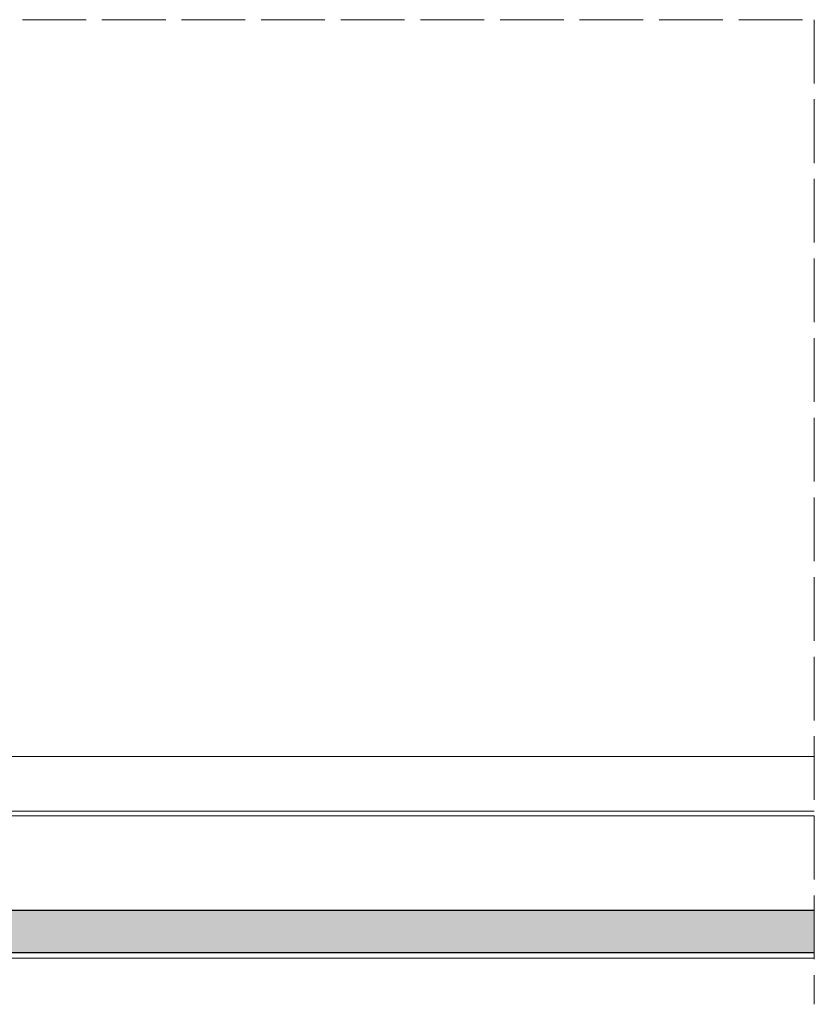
# Model space of a CAD drawing. Header units: millimetres. Extents: x 1525 to 3128, y 652 to 1560.
# Tile 5 of 9: x 1900 to 2049, y 1375 to 1560. Entities that reach past the tile are written whole.
import ezdxf

# ---------------------------------------------------------------- set-up
doc = ezdxf.new("R2010")
doc.units = ezdxf.units.MM
doc.linetypes.add('ACAD_ISO02W100', pattern=[15, 12, -3])
for name, color, linetype, lineweight in [('_RIGIPS PROFIL', 7, 'Continuous', 18), ('KRESKOWANIE', 7, 'Continuous', 9), ('PRZERYWANA', 7, 'ACAD_ISO02W100', 9)]:
    doc.layers.add(name, color=color, linetype=linetype, lineweight=lineweight)

msp = doc.modelspace()

# ---------------------------------------------------------------- hatches: boundary and pattern name
at = {"layer": 'KRESKOWANIE'}
h = msp.add_hatch(dxfattribs=at)
h.set_pattern_fill('AR-SAND', color=256, scale=0.1, style=0)
h.set_pattern_definition([(37.5, (-50, 0), (-0.160003, 4.8941324), [0, -3.8608, 0, -4.318, 0, -4.1275]), (7.5, (-50, 0), (4.495233, 7.168251), [0, -2.0828, 0, -3.4798, 0, -1.3335]), (327.5, (-53.124, 0), (7.909924, 0.014372), [0, -1.27, 0, -4.572, 0, -5.969]), (317.5, (-53.124, 0), (7.635565, 2.229293), [0, -0.635, 0, -2.9972, 0, -3.429])])
h.paths.add_polyline_path([(2049.42, 1384.55), (2049.42, 1392.55), (1849.42, 1392.55), (1849.42, 1384.55)])

# ---------------------------------------------------------------- linework, layer by layer
for p, q in [((2049.42, 1392.55), (1849.42, 1392.55)), ((2049.42, 1384.55), (1849.42, 1384.55))]:
    msp.add_line(p, q)
at = {"layer": '_RIGIPS PROFIL', "lineweight": 9}
for p, q in [((1845.45, 1421.55), (2049.42, 1421.55)), ((1845.7, 1410.38), (2049.42, 1410.38)), ((1848.7, 1411.22), (2049.42, 1411.22)), ((1845.2, 1383.55), (2049.42, 1383.55))]:
    msp.add_line(p, q, dxfattribs=at)
at = {"layer": 'PRZERYWANA'}
for p, q in [((1525.2, 1560.34), (2049.42, 1560.34)), ((2049.42, 1560.34), (2049.42, 1374.85))]:
    msp.add_line(p, q, dxfattribs=at)

doc.saveas('drawing.dxf')
